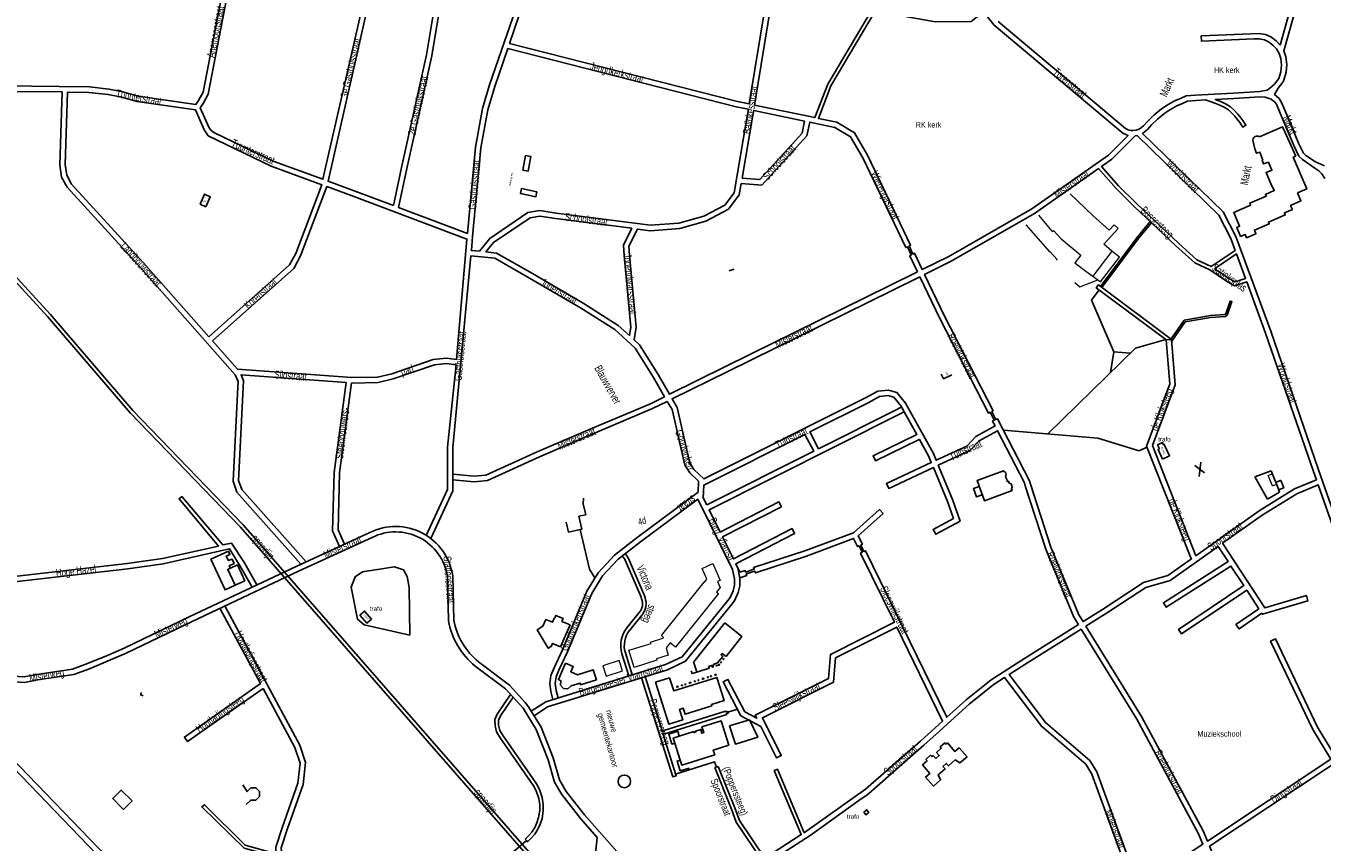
# Model space of a CAD drawing. Extents: x 240000 to 254380, y 435016 to 451025.
# Tile 18 of 35: x 245947 to 246668, y 443035 to 443489. Entities that reach past the tile are written whole.
import ezdxf
from ezdxf.enums import TextEntityAlignment as Align

# ---------------------------------------------------------------- set-up
doc = ezdxf.new("R2010")
doc.units = 0
doc.header["$MEASUREMENT"] = 0
doc.layers.get('0').update_dxf_attribs({"color": 254})
for name, color, linetype in [('AFS-G01MU', 254, 'Continuous'), ('BOU-G00', 254, 'Continuous'), ('BOU-G01BG', 254, 'Continuous'), ('BOU-G01TRF', 254, 'Continuous'), ('BOU-G01WB', 254, 'Continuous'), ('BOU-G03TRF_code 300_betreedbaar', 254, 'Continuous'), ('bou-H01BijG', 254, 'Continuous'), ('BOU-H01IA', 254, 'Continuous'), ('LIJ-H02ASIN', 254, 'Continuous'), ('SEM-G01TRF', 254, 'Continuous'), ('SEM-H01FA', 254, 'Continuous'), ('SEM-H03ST', 250, 'Continuous'), ('SPO-H00', 254, 'Continuous'), ('VER-H01KV', 254, 'Continuous')]:
    doc.layers.add(name, color=color, linetype=linetype)
for name, color, linetype, lineweight in [('G_PLNPND', 254, 'Continuous', 18), ('G_PLNWOZ', 254, 'Continuous', 18), ('SEM-H03HN_Trafo_betreedbaar', 254, 'Continuous', 0), ('Z42', 254, 'Continuous', 25)]:
    doc.layers.add(name, color=color, linetype=linetype, lineweight=lineweight)

msp = doc.modelspace()

# ---------------------------------------------------------------- linework, layer by layer
for p, q in [((246602.3, 443240.61), (246596.98, 443244.82)), ((246599.43, 443238.67), (246600.36, 443246.59))]:
    msp.add_line(p, q)
at = {"layer": 'AFS-G01MU'}
for points in [[(246330.79, 443133.64), (246330.9, 443133.3), (246331.45, 443133.48), (246331.35, 443133.81)], [(246331.99, 443134.01), (246332.09, 443133.68), (246332.56, 443133.83), (246332.77, 443134.09), (246332.5, 443134.3), (246332.37, 443134.13)], [(246333.2, 443135.18), (246333.46, 443134.97), (246333.82, 443135.42), (246333.55, 443135.63)], [(246334.96, 443137.41), (246335.23, 443137.2), (246334.93, 443136.82), (246334.66, 443137.03)], [(246323.95, 443126.53), (246324.05, 443126.2), (246323.19, 443125.93), (246323.09, 443126.26)], [(246326.5, 443126.97), (246326.06, 443126.84), (246325.96, 443127.16), (246326.4, 443127.3)], [(246328.18, 443127.5), (246327.74, 443127.36), (246327.64, 443127.69), (246328.08, 443127.83)], [(246328.55, 443132.93), (246328.66, 443132.59), (246329.21, 443132.77), (246329.11, 443133.1)], [(246330.74, 443128.66), (246330.1, 443128.46), (246330.21, 443128.14), (246330.85, 443128.34)], [(246308.89, 443121.79), (246308.99, 443121.47), (246309.63, 443121.67), (246309.52, 443121.99)], [(246311.96, 443122.76), (246312.06, 443122.43), (246311.62, 443122.3), (246311.52, 443122.62)], [(246313.87, 443123.36), (246313.44, 443123.22), (246313.54, 443122.9), (246313.98, 443123.04)], [(246316.75, 443124.26), (246316.85, 443123.94), (246315.99, 443123.67), (246315.89, 443123.99)], [(246319.18, 443125.03), (246319.28, 443124.7), (246318.86, 443124.57), (246318.76, 443124.9)], [(246320.66, 443125.49), (246320.76, 443125.17), (246321.18, 443125.3), (246321.08, 443125.62)]]:
    msp.add_lwpolyline(points, close=True, dxfattribs=at)
for points in [[(246316.92, 443130.66), (246317.42, 443129.05), (246320.12, 443129.9)], [(246310.34, 443094.23), (246309.49, 443096.99), (246304.5, 443095.45), (246306.23, 443089.87), (246307.82, 443090.36)], [(246315.81, 443076.56), (246310.82, 443075.02), (246309.15, 443080.42), (246310.79, 443080.93)]]:
    msp.add_lwpolyline(points, dxfattribs=at)
at = {"layer": 'BOU-G00'}
msp.add_lwpolyline([(246063.33, 443178.16), (246059.24, 443186.96), (246060.74, 443187.65), (246064.68, 443189.49), (246068.77, 443180.69), (246063.33, 443178.16), (246057.84, 443175.61), (246049.94, 443192.62), (246059.65, 443197.12), (246060.48, 443195.33), (246058.49, 443194.41), (246059.68, 443191.84), (246061.67, 443192.76), (246062.83, 443190.28), (246060.11, 443189.01), (246060.74, 443187.65)], dxfattribs=at)
at = {"layer": 'BOU-G01BG'}
for points in [[(246354.09, 443093.78), (246349.35, 443103.42), (246338.35, 443099.96)], [(246354.09, 443093.78), (246341.53, 443089.83), (246338.35, 443099.96)]]:
    msp.add_lwpolyline(points, dxfattribs=at)
at = {"layer": 'BOU-G01TRF'}
for points in [[(246132.81, 443161.57), (246135.39, 443163.8), (246139.21, 443159.39), (246136.63, 443157.16)], [(246412.88, 443052.11), (246413.98, 443050.6), (246415.64, 443051.83), (246414.54, 443053.34)]]:
    msp.add_lwpolyline(points, close=True, dxfattribs=at)
at = {"layer": 'BOU-G01WB'}
for points in [[(246633.04, 443427.51), (246645.78, 443432.94), (246646.95, 443430.18), (246653.11, 443416.66)], [(246629.21, 443425.64), (246629.76, 443423.16), (246630.44, 443420.73), (246631.3, 443418.3), (246633.22, 443418.98), (246634.79, 443414.56)], [(246653.11, 443416.66), (246651.75, 443416.08), (246655.79, 443406.64)], [(246654.11, 443396.31), (246656.02, 443391.83), (246650.27, 443389.37), (246651.23, 443387.14), (246646.77, 443385.24), (246647.27, 443384.07), (246637.92, 443380.07), (246638.35, 443379.06), (246630.15, 443375.55), (246630.99, 443373.58), (246625.75, 443371.34), (246624.98, 443373.13), (246622.45, 443372.05), (246620.29, 443377.11), (246621.9, 443377.79), (246618.62, 443385.47), (246628.01, 443389.49), (246627.53, 443390.6), (246636.69, 443394.52), (246636.28, 443395.48), (246641.13, 443397.55), (246640.06, 443400.06), (246639.88, 443399.98), (246636.64, 443407.54), (246639.86, 443408.92), (246637.96, 443413.36)], [(246634.79, 443414.56), (246634.5, 443414.46), (246635.23, 443412.4), (246637.96, 443413.36)], [(246655.79, 443406.64), (246659.19, 443398.48), (246654.11, 443396.31)], [(246244.37, 443143.88), (246239.86, 443145.82), (246239.16, 443144.19), (246237.51, 443143.18), (246231.31, 443153.35), (246234.55, 443155.33), (246236.19, 443159.14), (246239.79, 443157.59), (246240.8, 443159.94), (246241.11, 443159.81), (246241.79, 443161.4), (246245.75, 443159.7), (246245.06, 443158.08), (246249.63, 443156.12)], [(246244.37, 443143.88), (246249.63, 443156.12)], [(246318.34, 443135.61), (246335.6, 443157.22)], [(246335.6, 443157.22), (246345.12, 443149.61), (246336.34, 443138.59)], [(246248.37, 443120.6), (246245.9, 443120.81), (246244.32, 443122.69), (246244.57, 443125.12), (246243.14, 443125.74), (246247.1, 443134.92)], [(246247.1, 443134.92), (246251.33, 443133.09), (246250.01, 443130.04), (246253.67, 443128.46), (246262.47, 443131.24), (246264.25, 443125.63)], [(246318.32, 443135.6), (246319.22, 443132.76)], [(246320.12, 443129.9), (246326.97, 443132.06), (246326.67, 443133), (246329.71, 443133.96), (246329.57, 443134.39), (246331.67, 443135.05), (246334.52, 443138.62), (246333.54, 443139.41), (246334.23, 443140.28), (246336.34, 443138.59)], [(246319.22, 443132.76), (246320.12, 443129.9)], [(246264.25, 443125.63), (246255.46, 443122.84), (246255.17, 443123.76), (246250.29, 443122.22), (246248.37, 443120.6)], [(246310.34, 443094.23), (246318.44, 443096.78), (246318.59, 443096.3), (246319.56, 443096.6), (246319.41, 443097.08), (246322.27, 443097.98), (246322.91, 443095.93), (246323.94, 443096.25), (246322.95, 443099.38), (246333.65, 443102.74), (246337.9, 443089.23)], [(246310.34, 443094.23), (246306.94, 443093.16), (246307.82, 443090.36)], [(246307.82, 443090.36), (246310.79, 443080.93)], [(246337.9, 443089.23), (246329.23, 443086.51), (246330.05, 443083.91), (246311.67, 443078.13), (246310.79, 443080.93)]]:
    msp.add_lwpolyline(points, dxfattribs=at)
msp.add_lwpolyline([(246629.21, 443425.64, -0.556743), (246633.04, 443427.51)], format="xyb", dxfattribs=at)
msp.add_lwpolyline([(246304.91, 443126.79), (246297.14, 443124.35), (246304.5, 443100.94), (246312.24, 443103.37), (246310.44, 443109.08), (246312.57, 443109.75), (246313.59, 443106.49), (246328.48, 443111.16), (246328.27, 443111.82), (246335.34, 443114.04), (246331.28, 443126.96), (246307.23, 443119.41)], close=True, dxfattribs=at)
at = {"layer": 'BOU-G03TRF_code 300_betreedbaar'}
for points in [[(246043.85, 443390.06), (246047.02, 443388.55), (246049.52, 443394.16), (246046.37, 443395.59)], [(246579.06, 443248.2), (246582.98, 443250.03), (246580, 443256.44), (246579.66, 443256.28), (246579.09, 443257.51), (246576.29, 443256.21), (246577.3, 443254.04), (246576.52, 443253.67)], [(246132.81, 443161.57), (246135.39, 443163.8), (246139.21, 443159.39), (246136.63, 443157.16)]]:
    msp.add_lwpolyline(points, close=True, dxfattribs=at)
msp.add_lwpolyline([(246461.8, 443295.23), (246457.33, 443292.93), (246455.95, 443295.59)], dxfattribs=at)
at = {"layer": 'bou-H01BijG'}
for points in [[(246224.76, 443417.03), (246227.72, 443416.52), (246226.34, 443408.44), (246223.39, 443408.94)], [(246231.19, 443396.86), (246230.6, 443394.12), (246222, 443395.95), (246222.59, 443398.7)], [(246000, 443054.89), (245995.31, 443059.64), (246000, 443064.27), (246000.07, 443064.34), (246006.1, 443058.24), (246001.34, 443053.54)]]:
    msp.add_lwpolyline(points, close=True, dxfattribs=at)
at = {"layer": 'BOU-H01IA'}
for p, q in [((246340.79, 443353.82), (246338.09, 443352.97)), ((246630.43, 443238.4), (246639.36, 443241.86)), ((246639.36, 443241.86), (246643.67, 443231.22)), ((246630.43, 443238.4), (246637.39, 443226.08)), ((246644.78, 443236.58), (246642, 443235.33)), ((246644.83, 443236.46), (246644.78, 443236.58)), ((246646.46, 443232.35), (246644.83, 443236.46)), ((246644.07, 443229.86), (246637.39, 443226.08)), ((246646.46, 443232.35), (246643.54, 443231.16)), ((246643.54, 443231.16), (246644.07, 443229.86))]:
    msp.add_line(p, q, dxfattribs=at)
for points in [[(246366.66, 443319.13), (246366.66, 443319.13)], [(246478.78, 443228.46), (246475.58, 443227.29), (246473.89, 443231.93), (246477.08, 443233.1)], [(246011.1, 443118.46), (246010.89, 443117.19), (246012.27, 443116.61)], [(246067.65, 443067.18), (246070.05, 443063.46), (246072.12, 443065.57), (246074.9, 443065.56), (246076.9, 443063.56), (246076.88, 443060.73), (246074.87, 443058.75), (246072.04, 443058.76), (246069.59, 443056.31)]]:
    msp.add_lwpolyline(points, dxfattribs=at)
for points in [[(246492.16, 443239.55), (246491.64, 443240.95), (246490.82, 443241.34), (246490.66, 443241.77), (246475.88, 443236.37), (246479.97, 443225.19), (246495.36, 443230.81), (246494.99, 443231.83), (246495.44, 443232.79), (246494.8, 443234.52), (246493.85, 443234.96), (246493.47, 443235.98), (246492.86, 443235.76), (246491.78, 443238.72)], [(246451.51, 443083.61), (246450.68, 443082.88), (246450.03, 443083.64), (246447.43, 443081.36), (246448.09, 443080.61), (246445.5, 443078.33), (246449.65, 443073.6), (246447.28, 443071.52), (246451.7, 443066.48), (246455.64, 443069.94), (246454.34, 443072.79), (246458.1, 443076.09), (246456.92, 443077.44), (246458.8, 443079.09), (246459.98, 443077.74), (246463.74, 443081.03), (246466.4, 443079.37), (246470.35, 443082.83), (246465.93, 443087.87), (246463.56, 443085.79), (246459.41, 443090.53), (246458.58, 443089.81), (246457.92, 443090.56), (246455.33, 443088.28), (246455.99, 443087.53), (246453.39, 443085.26), (246454.91, 443083.53), (246453.03, 443081.88)]]:
    msp.add_lwpolyline(points, close=True, dxfattribs=at)
at = {"layer": 'BOU-H01IA', "linetype": 'Continuous', "lineweight": 0, "flags": 128}
for points in [[(246285.34, 443132.38), (246282.31, 443142.06), (246288.5, 443143.99), (246288.54, 443143.85), (246294.66, 443145.76), (246294.4, 443146.6), (246301.26, 443148.75), (246301.61, 443149.18), (246300.36, 443150.19), (246324.18, 443179.9), (246324.29, 443179.81), (246325.7, 443181.55), (246323.07, 443187.57), (246329, 443190.17), (246333.07, 443180.88), (246331.56, 443180.22), (246333.04, 443176.84), (246331.04, 443174.36), (246332.06, 443173.53), (246308.24, 443143.82), (246305.29, 443146.21), (246302.96, 443143.33), (246304.2, 443139.36), (246297.62, 443137.3), (246297.89, 443136.46)], [(246278.76, 443130.57), (246276.97, 443136.3), (246267.8, 443133.43), (246269.6, 443127.71), (246278.76, 443130.57)]]:
    msp.add_lwpolyline(points, close=True, dxfattribs=at)
at = {"layer": 'BOU-H01IA'}
msp.add_circle((246279.79, 443069.1), 3.51, dxfattribs=at)
at = {"layer": 'G_PLNPND', "linetype": 'Continuous', "flags": 128}
for points in [[(246530.35, 443346.45), (246533, 443344), (246543.06, 443348.02), (246544.54, 443346.89), (246555.03, 443360.64), (246550.77, 443363.87), (246546.46, 443367.8), (246554.33, 443376.54), (246552.16, 443378.52), (246549.42, 443375.49), (246540.2, 443383.8), (246527.73, 443395.7)], [(246503.02, 443378.59), (246516.37, 443363.42), (246516.64, 443363.53), (246520.45, 443359.21), (246519.99, 443358.82)], [(246510.15, 443383.99), (246517.7, 443374.87), (246518.34, 443375.31), (246522.62, 443370.78), (246533.57, 443361.59), (246530.22, 443357.41), (246536.36, 443352.75), (246543.06, 443348.02)], [(246550.77, 443363.87), (246540.2, 443350.04)]]:
    msp.add_lwpolyline(points, dxfattribs=at)
at = {"layer": 'G_PLNWOZ'}
for p, q in [((246637.75, 443239.16), (246640.07, 443240.1)), ((246640.1, 443233.38), (246637.75, 443239.16)), ((246640.1, 443233.38), (246642.42, 443234.32))]:
    msp.add_line(p, q, dxfattribs=at)
at = {"layer": 'LIJ-H02ASIN'}
for p, q in [((246552, 443308), (246539.5, 443336.58)), ((246564, 443310), (246580.8, 443314.8)), ((246515.29, 443262.31), (246564, 443310)), ((246561.03, 443307.1), (246552, 443308)), ((246342.7, 443109.25), (246337.37, 443107.58))]:
    msp.add_line(p, q, dxfattribs=at)
for points in [[(246572.16, 443380.33), (246564.7, 443371.35), (246544.55, 443344.21)], [(246572.89, 443379.65), (246565.48, 443370.73), (246545.35, 443343.61)], [(246543.76, 443342.31), (246539.5, 443336.58)], [(246584.16, 443313.85), (246591.65, 443324.58), (246605.76, 443327.04), (246614.04, 443327.65), (246615.02, 443328.37), (246617.61, 443335.82), (246616.67, 443336.15), (246614.18, 443328.99), (246613.68, 443328.62), (246605.64, 443328.04), (246591.07, 443325.5), (246583.79, 443315.07)], [(246552, 443308), (246550.06, 443296.35)], [(246490.53, 443264.37), (246543, 443260), (246566.07, 443252.94)], [(246566.07, 443252.94), (246570.39, 443255.01)], [(246255.16, 443209.14), (246256.19, 443209.36), (246254.53, 443216.5), (246258.3, 443217.34), (246256.96, 443223.45), (246257.14, 443226.59)], [(246255.16, 443209.14), (246256.19, 443209.36), (246254.53, 443216.5), (246258.3, 443217.34), (246256.96, 443223.45)], [(246263.47, 443182.3), (246260.35, 443187.12), (246255.16, 443209.14), (246248.65, 443207.73), (246247.4, 443213.26)], [(246331.05, 443077.13), (246329.88, 443080.03), (246308.27, 443073.23)]]:
    msp.add_lwpolyline(points, dxfattribs=at)
at = {"layer": 'SPO-H00'}
for points in [[(245865.39, 443429.58), (245959.14, 443327.52)], [(245866.83, 443430.97), (245960.63, 443328.84)], [(245960.63, 443328.84), (246006.47, 443275.28)], [(245959.14, 443327.52), (246004.95, 443273.98)], [(246066.42, 443210.38), (246004.96, 443274.08)], [(246067.89, 443211.74), (246006.39, 443275.47)], [(246244.45, 443006.59), (246066.42, 443210.38)], [(246245.97, 443007.9), (246067.89, 443211.74)]]:
    msp.add_lwpolyline(points, dxfattribs=at)
at = {"layer": 'VER-H01KV'}
for p, q in [((246637.12, 443453.36), (246633.04, 443452.66)), ((246181.5, 443231.33), (246181.5, 443255)), ((246184.5, 443230.67), (246184.5, 443255)), ((246169.69, 443205.9), (246181.5, 443231.33)), ((246172.19, 443204.16), (246184.5, 443230.67)), ((246236.13, 443113.4), (246228.02, 443108.11)), ((246237.04, 443110.54), (246229.59, 443105.57)), ((246331.97, 443077.5), (246330.12, 443076.76))]:
    msp.add_line(p, q, dxfattribs=at)
for points in [[(245965.47, 443455.45), (245982.45, 443455.16), (245993.17, 443454), (246000.21, 443452.57), (246009.54, 443450.06), (246041.59, 443445.43), (246043.08, 443447.56), (246045.55, 443452.23), (246057.68, 443514.9), (246057.46, 443525.97), (246052.7, 443535.97), (246038.42, 443554.55), (246034.36, 443561.61), (246032.3, 443569.48), (246027.05, 443610.6)], [(246619.03, 443570.12), (246619.04, 443569.98), (246628.35, 443563.95), (246661.8, 443549.14), (246665.78, 443545.32), (246666.22, 443542.11), (246660.44, 443506.33), (246652.24, 443506.34), (246644.53, 443478.41)], [(245778.71, 443544.34), (245779.72, 443540.57), (245782.81, 443532.84), (245788.49, 443525.62), (245825.55, 443490.97), (245838.01, 443479.62), (245840.58, 443477.92), (245847.4, 443477.06), (245880.12, 443476.21), (245887.23, 443473.37), (245890.65, 443468.82), (245893.11, 443452.4), (245904.87, 443454.03), (245934.74, 443455.74), (245965.47, 443455.45)], [(246135.61, 443506.72), (246112.22, 443403.83), (246084.57, 443413.98), (246051.57, 443429.89), (246049.93, 443431.21), (246048.8, 443432.87), (246044.01, 443443.65), (246045.65, 443445.99), (246048.41, 443451.22), (246060.69, 443514.64)], [(246670.89, 443502.09), (246665.99, 443503.12), (246665.83, 443502.13), (246662.89, 443502.75), (246659.96, 443503.37), (246654.5, 443503.35), (246646.4, 443475.33), (246647.65, 443471.9), (246648.16, 443467.65), (246647.8, 443463.32), (246646.56, 443458.95), (246645.91, 443457.78), (246643.39, 443454.6), (246641.3, 443450.94), (246643.8, 443448.81), (246645, 443446.98), (246647.24, 443441.88), (246651.26, 443432.16), (246654.72, 443423.94), (246657.38, 443418.43), (246658.72, 443417.12), (246664.15, 443413.6), (246669.18, 443411.29)], [(246487.58, 443491.5), (246558.51, 443432.06), (246559.97, 443431.37), (246561.42, 443430.98), (246562.69, 443430.9), (246564.35, 443431.13), (246565.49, 443431.47), (246566.63, 443432.1), (246568.47, 443433.59), (246570.79, 443436.15), (246574.25, 443439.46), (246578.51, 443443.06), (246581.55, 443445.04), (246585.65, 443447.39), (246589.01, 443448.83), (246592.14, 443450.16), (246597.41, 443450.65), (246618.45, 443451.8), (246633.04, 443452.66)], [(246637.12, 443453.36), (246638.74, 443454.59), (246641.22, 443456.69), (246643.69, 443459.8), (246644.81, 443463.6), (246645.17, 443467.35), (246644.81, 443470.91), (246643.8, 443473.83), (246642.32, 443476.38), (246640.42, 443478.46), (246638.04, 443480.25), (246635.66, 443481.37), (246632.81, 443481.97), (246630.02, 443481.85), (246600.72, 443480.6), (246600.59, 443483.6), (246632.68, 443484.97), (246636.27, 443484.31), (246639.33, 443482.96), (246642.22, 443480.86), (246644.53, 443478.41)], [(245967.23, 443452.42), (245934.82, 443452.74)], [(246099.99, 443189.87), (246064.41, 443229.93), (246062.25, 443235.99), (246064.75, 443284.63), (246065.07, 443291.36), (246063.41, 443295.22), (246010.25, 443355.34), (246008.21, 443357.62), (245970.01, 443399.4), (245966.82, 443405.09), (245965.92, 443411.85), (245967.23, 443452.42)], [(246048.82, 443316.26), (246012.49, 443357.34), (246010.44, 443359.62), (245972.46, 443401.17), (245969.72, 443406.06), (245968.93, 443412), (245970.23, 443452.37), (245982.13, 443452.17), (245992.71, 443451.03), (245999.52, 443449.64), (246008.93, 443447.12), (246041.26, 443442.44), (246046.17, 443431.41), (246048.43, 443428.08), (246083.4, 443411.22), (246111.64, 443400.85), (246097.09, 443362.57), (246093.55, 443356.21), (246048.82, 443316.26)], [(246669.3, 443404.38), (246667.67, 443406.8), (246665.95, 443408.52), (246663.66, 443410.08), (246656.84, 443414.76), (246654.91, 443416.65), (246651.98, 443422.71), (246648.49, 443431), (246644.48, 443440.7), (246642.35, 443445.55), (246641.55, 443446.77), (246639.35, 443448.39), (246636.15, 443449.45), (246633.22, 443449.66), (246618.62, 443448.8), (246608.36, 443448.24), (246611.79, 443446.88), (246614.35, 443445.63), (246616.9, 443444.06), (246618.77, 443442.27), (246620.69, 443440.28), (246621.95, 443438.75), (246623.62, 443436.54), (246625.42, 443433.86), (246623.75, 443432.76), (246621.99, 443435.38), (246620.37, 443437.51), (246619.19, 443438.95), (246617.36, 443440.86), (246615.67, 443442.47), (246613.39, 443443.87), (246610.98, 443445.05), (246608.08, 443446.2), (246602.97, 443447.95), (246597.63, 443447.66), (246592.88, 443447.21), (246590.19, 443446.07), (246587, 443444.7), (246583.12, 443442.48), (246580.3, 443440.64), (246576.25, 443437.22), (246572.94, 443434.06), (246570.7, 443431.58), (246567.94, 443429.36), (246612.71, 443385.73), (246619.75, 443372.08), (246639.17, 443319.4), (246665.84, 443242.41), (246681.03, 443199.13)], [(246564.86, 443428.17), (246610.27, 443383.92), (246617, 443370.87), (246619.43, 443364.29), (246606.12, 443355.31), (246598.11, 443359.07), (246587.83, 443368.34), (246564.66, 443390.14), (246554.63, 443400.16), (246545.11, 443410.97), (246550.85, 443414.99), (246563.9, 443428.04), (246564.86, 443428.17)], [(246184.5, 443239.85), (246196.35, 443238.74), (246202.85, 443239.37), (246231.33, 443252.33), (246263.31, 443265.96), (246294.25, 443279.08), (246302.18, 443283), (246295.97, 443293.73), (246285.87, 443309.93), (246274.59, 443320.26), (246255.33, 443332.48), (246227.13, 443348.91), (246207.87, 443359.95), (246194.51, 443361.26), (246184.5, 443254.72)], [(246581.09, 443314.58), (246580.8, 443314.8), (246542.15, 443343.5), (246543.34, 443345.11), (246584.08, 443314.85)], [(246181.5, 443255), (246186.28, 443300.74), (246180.95, 443301.37), (246174.2, 443300.76), (246151.29, 443292.9), (246142.91, 443290.94), (246128.28, 443290.59), (246128.04, 443290.61), (246121.44, 443240.65), (246120.6, 443208.95), (246124.17, 443200.98)], [(246102.84, 443191.18), (246067.04, 443231.49), (246065.27, 443236.43), (246067.75, 443284.48), (246068.1, 443291.9), (246066.7, 443295.18), (246125.04, 443290.83), (246118.45, 443240.89), (246117.58, 443208.34), (246121.45, 443199.73)], [(246184.5, 443236.84), (246196.36, 443235.73), (246203.64, 443236.43), (246232.54, 443249.58), (246264.49, 443263.2), (246295.5, 443276.35), (246303.69, 443280.4)], [(246303.69, 443280.4), (246306.3, 443275.88), (246313.35, 443244.89), (246316.17, 443240.66), (246321.11, 443235.96), (246320.82, 443229.98), (246286.92, 443204.78), (246274.27, 443194.96), (246265.21, 443185.15), (246258.97, 443174.96), (246245.38, 443142.31), (246240.7, 443132.23), (246238.96, 443128), (246238.37, 443123.52), (246238.89, 443119.08), (246240.09, 443114.63)], [(246435.35, 443274.66), (246433.9, 443277.28)], [(245925.82, 443181.43), (246003.37, 443190.35), (246022.99, 443193.01), (246054.08, 443199.95), (246032.22, 443226.25), (246033.79, 443227.46), (246056.52, 443200.56), (246061.41, 443201.56), (246068.53, 443190.58), (246075.51, 443178.35)], [(246672.61, 443081.44), (246604.02, 443035.98), (246601.62, 443041.71), (246567.26, 443105.27), (246536.41, 443155.4), (246547.33, 443162.25), (246569.8, 443176.94), (246583.3, 443180.8), (246609.99, 443199.74), (246615.45, 443191.38), (246579.5, 443168.45), (246581.12, 443165.92), (246617.09, 443188.86), (246624.18, 443177.98), (246588, 443153.62), (246589.67, 443151.13), (246625.82, 443175.47), (246632.56, 443165.11), (246619.88, 443156.4), (246621.58, 443153.92), (246634.2, 443162.6), (246634.55, 443162.07), (246659.89, 443169.51), (246659.05, 443172.39), (246635.84, 443165.58), (246612.44, 443201.48), (246634.43, 443217.09), (246653.77, 443229.07), (246665.63, 443233.96), (246691.66, 443159.79)], [(246340, 443186.95), (246320.64, 443226.1), (246288.73, 443202.39), (246276.3, 443192.75), (246267.61, 443183.33), (246261.66, 443173.59), (246248.13, 443141.1), (246243.45, 443131.03), (246241.88, 443127.22), (246241.39, 443123.49), (246241.84, 443119.65), (246242.96, 443115.52)], [(246344.02, 443182.34), (246347.88, 443183.6), (246347.56, 443184.55), (246352.31, 443186.09), (246352.64, 443185.15), (246381.06, 443194.38), (246407.23, 443204.16), (246409.42, 443199.66), (246410.32, 443200.1), (246412.07, 443196.51), (246411.17, 443196.07), (246429.94, 443157.57), (246394.4, 443139.68), (246393.23, 443126.3), (246352.59, 443105.87), (246353.38, 443104.26), (246346.83, 443107.83), (246337.37, 443125.84), (246334.71, 443124.45), (246344.6, 443105.63), (246355.7, 443099.58), (246364.33, 443082.15), (246367.02, 443083.48), (246356.6, 443104.53), (246396.07, 443124.37), (246397.24, 443137.76), (246431.26, 443154.88), (246456.71, 443102.67), (246444.38, 443091.49), (246413.91, 443064.78), (246381.34, 443041.6), (246379.82, 443040.62), (246364.99, 443075.89), (246363.15, 443075.11), (246378.12, 443039.52), (246357.9, 443026.49), (246343.84, 443047.44), (246341.23, 443054.4), (246331.97, 443077.5)], [(246098, 443186), (246098, 443186)], [(246337.3, 443169.66), (246338.56, 443171.35), (246340.29, 443175.08), (246340.99, 443178.26), (246341.08, 443181.75), (246340, 443186.95)], [(246339.7, 443167.86), (246341.15, 443169.8), (246343.15, 443174.12), (246343.99, 443177.89), (246344.09, 443182.02), (246342.86, 443187.93)], [(246236.13, 443113.4), (246302.67, 443134.05), (246311.97, 443138.32), (246337.34, 443169.7)], [(246078.91, 443120.82), (246036.95, 443091.28), (246035.22, 443093.74), (246077.48, 443123.48), (246055.11, 443165.05)], [(246078.91, 443120.82), (246096.58, 443087.99), (246099.51, 443079.35), (246098.26, 443068.14), (246089.55, 443043.34), (246085.95, 443032.57), (246086.22, 443028.78), (246068.92, 443033.68), (246046.27, 443056.1), (246044.79, 443054.96), (246068.46, 443032.08), (246089.45, 443026.2), (246088.99, 443032.2), (246092.38, 443042.37), (246101.21, 443067.47), (246102.56, 443079.68), (246099.34, 443089.19), (246057.85, 443166.28)], [(246237.04, 443110.54), (246303.74, 443131.24), (246313.86, 443135.89), (246339.67, 443167.82)], [(246675.11, 443083.1), (246665.15, 443099.35), (246641.79, 443148.45), (246639.09, 443147.16), (246662.51, 443097.92), (246672.55, 443081.53)], [(246291.3, 443127.39), (246300.92, 443096.68), (246301.87, 443096.98), (246301.72, 443097.46), (246336.11, 443108.23), (246336.26, 443107.76), (246337.22, 443108.06), (246337.52, 443107.1), (246336.56, 443106.8), (246336.71, 443106.33), (246302.32, 443095.55), (246302.17, 443096.03), (246301.22, 443095.73), (246308.56, 443072.28), (246306.66, 443071.68), (246289.39, 443126.79)], [(246563.07, 443009.26), (246539.74, 443073.11), (246536.33, 443078.78), (246511.73, 443099.8), (246491.19, 443126.86), (246485.49, 443123.2), (246471.73, 443112.24), (246457.03, 443098.91), (246454.8, 443096.89), (246446.38, 443089.25), (246415.77, 443062.42), (246414, 443061.16), (246411.56, 443059.42), (246383.03, 443039.11), (246309.49, 442991.75)], [(246213.74, 443120.53), (246223.48, 443109.75), (246230.77, 443097.96), (246237.41, 443081.2), (246240.97, 443068.72), (246245, 443061.76), (246255.35, 443048.57), (246264.77, 443037.9), (246263.45, 443025.52)], [(246224.66, 443112.92), (246215.85, 443122.68)], [(246216.52, 443117.45), (246209.15, 443106.46), (246207.87, 443103.5), (246207.88, 443100.05), (246208.8, 443096.61), (246210.73, 443093.4), (246227.2, 443069.62), (246229.3, 443066.71), (246230.81, 443063.87), (246232.2, 443059.69), (246232.73, 443056.15), (246232.73, 443052.92), (246232.13, 443049.05), (246231.18, 443046.08), (246229.97, 443043.5), (246228.34, 443040.96), (246226.59, 443038.83), (246224.69, 443036.99), (246225.35, 443036.23), (246226, 443035.48), (246226.02, 443035.5), (246228.06, 443037.48), (246229.96, 443039.78), (246231.73, 443042.53), (246233.05, 443045.35), (246234.08, 443048.59), (246234.73, 443052.77), (246234.73, 443056.3), (246234.16, 443060.16), (246232.65, 443064.66), (246231, 443067.77), (246228.83, 443070.77), (246212.41, 443094.48), (246210.65, 443097.4), (246209.87, 443100.31), (246209.87, 443103.09), (246210.92, 443105.5), (246217.9, 443115.92)], [(246224.66, 443112.92), (246226.52, 443110.55)], [(246330.12, 443076.76), (246339.36, 443053.68), (246342.05, 443046.52), (246356.21, 443025.41), (246307.48, 442994.03), (246257.65, 443050.49), (246247.5, 443063.44), (246243.75, 443069.91), (246240.25, 443082.16), (246233.46, 443099.32), (246226.52, 443110.55)], [(245921.36, 443095.99), (245990.7, 443024.12), (245920.52, 442960.15)], [(246225.35, 443036.23), (246199.6, 443014)]]:
    msp.add_lwpolyline(points, dxfattribs=at)
for points in [[(246151.37, 443389.24), (246129.5, 443397.48), (246115.06, 443402.79), (246138.54, 443506.05), (246140.01, 443513.03), (246142.6, 443528.69), (246144.84, 443546.27), (246153.43, 443609.73), (246187.43, 443604.95), (246180.41, 443553.6), (246175.46, 443509.88), (246174.78, 443504.45), (246173.37, 443494.22), (246169.84, 443473.09), (246155.89, 443410.46)], [(246221.15, 443503.67), (246223.19, 443510.45), (246227.59, 443531.38), (246231.82, 443576), (246233.79, 443598.59), (246230.76, 443598.85), (246190.4, 443604.53), (246183.39, 443553.22), (246178.44, 443509.53), (246177.75, 443504.04), (246176.33, 443493.77), (246172.79, 443472.51), (246158.82, 443409.82), (246154.21, 443388.17), (246192.58, 443373.72), (246197.04, 443421.77), (246200.96, 443443.12), (246204.88, 443456.3)], [(246235.53, 443584.02), (246234.8, 443575.72), (246230.56, 443530.93), (246226.1, 443509.7), (246223.99, 443502.7), (246215.98, 443479.39), (246342.72, 443447.07), (246349.24, 443445.71), (246358.46, 443502.02), (246359.76, 443509.46), (246363.78, 443529.41), (246366.13, 443547.22), (246367.14, 443565.37), (246367.7, 443570.18)], [(246352.18, 443445.1), (246385.67, 443438.12), (246392.86, 443456.64), (246417.16, 443497.63), (246362.41, 443507.18), (246361.42, 443501.53)], [(246558.93, 443428.55), (246556.88, 443429.51), (246485.38, 443489.44), (246479.49, 443497.01), (246472.61, 443491.58), (246452.83, 443491.42), (246419.27, 443497.27), (246394.66, 443455.77), (246387.66, 443437.7), (246397.93, 443435.56), (246407.79, 443429.69), (246415.08, 443417.25), (246438.98, 443367.23), (246438.08, 443366.79), (246440.24, 443362.28), (246441.13, 443362.72), (246445.45, 443353.7), (246460.18, 443360.96), (246506.38, 443387.44), (246548.91, 443417.3), (246559.9, 443428.28)], [(246199.24, 443363.81), (246194.76, 443364.25), (246195.43, 443371.97), (246200.02, 443421.36), (246203.88, 443442.42), (246207.74, 443455.38), (246215.01, 443476.55), (246342.04, 443444.15), (246348.76, 443442.75), (246348.12, 443438.85), (246340.84, 443396.35), (246335.67, 443389.54), (246323.92, 443383.43), (246310.06, 443379.44), (246294.32, 443378.27), (246241.93, 443385.08), (246232.77, 443386.48), (246226.19, 443385.31), (246205.05, 443370.99)], [(246345.27, 443404.45), (246351.08, 443438.35), (246351.7, 443442.13), (246379.96, 443436.24), (246378.58, 443429.45), (246355.04, 443403.7)], [(246442.76, 443352.37), (246438.44, 443361.39), (246439.34, 443361.84), (246437.18, 443366.35), (246436.29, 443365.91), (246412.42, 443415.84), (246405.59, 443427.51), (246396.82, 443432.73), (246382.9, 443435.63), (246381.35, 443428.04), (246356.27, 443400.6), (246344.76, 443401.48), (246343.67, 443395.12), (246337.65, 443387.19), (246325.04, 443380.63), (246310.6, 443376.47), (246294.24, 443375.25), (246287.09, 443376.18), (246282.37, 443366.61), (246282.62, 443361.68), (246286.41, 443321.55), (246285.21, 443314.6), (246288.2, 443311.87), (246298.54, 443295.27), (246304.88, 443284.33), (246335.99, 443299.71), (246427.38, 443344.79)], [(246584.08, 443314.85), (246581.09, 443314.58), (246583, 443290), (246570.2, 443255.49), (246594.82, 443193.42), (246595.08, 443192.83), (246581.99, 443183.54), (246568.54, 443179.7), (246545.71, 443164.77), (246534.84, 443157.96), (246532.48, 443161.79), (246516.91, 443199.33), (246505.6, 443234.3), (246505.05, 443236.2), (246487.24, 443270.75), (246486.34, 443270.3), (246484.05, 443274.75), (246484.94, 443275.2), (246457.83, 443327.78), (246446.74, 443350.99), (246461.59, 443358.31), (246507.87, 443384.84), (246543.46, 443409.81), (246553.17, 443398.79), (246563.26, 443388.7), (246586.48, 443366.87), (246597, 443357.38), (246605.41, 443353.43), (246614.6, 443347.14), (246619.11, 443344.7), (246625.86, 443346.83), (246636.34, 443318.39), (246663.01, 443241.42), (246664.63, 443236.8), (246652.4, 443231.74), (246632.77, 443219.59), (246597.58, 443194.61), (246573.51, 443255.78), (246586.04, 443289.58)], [(246050.81, 443314.01), (246064.66, 443298.34), (246128.36, 443293.59), (246142.53, 443293.93), (246150.46, 443295.79), (246173.57, 443303.71), (246180.99, 443304.39), (246186.53, 443303.73), (246192.3, 443370.62), (246128.45, 443394.67), (246114.46, 443399.81), (246099.81, 443361.3), (246095.93, 443354.31)], [(246283.94, 443376.59), (246241.51, 443382.11), (246232.81, 443383.44), (246227.35, 443382.47), (246207.1, 443368.75), (246202.82, 443363.46), (246208.8, 443362.87), (246228.64, 443351.51), (246256.88, 443335.04), (246276.42, 443322.66), (246282.58, 443317.01), (246283.39, 443321.67), (246279.63, 443361.47), (246279.34, 443367.23)], [(246607.94, 443354.13), (246620.14, 443362.35), (246625.17, 443348.71), (246619.32, 443346.86), (246615.64, 443348.85)], [(246444.05, 443349.66), (246455.15, 443326.44), (246482.26, 443273.85), (246483.16, 443274.3), (246485.45, 443269.85), (246484.56, 443269.41), (246485.93, 443266.74), (246475.25, 443260.92), (246470.15, 443255.58), (246453.17, 443247.63), (246451.61, 443251.36), (246436.13, 443279.44), (246431.38, 443285.32), (246426.62, 443286.67), (246420.74, 443286.09), (246413.91, 443282.29), (246324.08, 443237.28), (246318.48, 443242.6), (246316.16, 443246.09), (246309.13, 443276.99), (246306.38, 443281.73), (246337.32, 443297.02), (246428.7, 443342.1)], [(246433.9, 443277.28), (246433.64, 443277.76), (246429.64, 443282.69), (246426.35, 443283.63), (246421.65, 443283.16), (246415.31, 443279.64), (246382.89, 443263.39), (246387.75, 443254.02), (246431.76, 443276.12)], [(246435.35, 443274.66), (246433.1, 443273.44), (246326.93, 443220.14), (246333.06, 443207.75), (246365.74, 443224.46), (246367.11, 443221.78), (246334.39, 443205.06), (246340.46, 443192.78), (246373.02, 443209.66), (246374.41, 443207), (246341.79, 443190.09), (246344.05, 443185.51), (246346.91, 443186.44), (246347.23, 443185.49), (246351.99, 443187.04), (246351.66, 443187.98), (246380.07, 443197.22), (246407.27, 443207.38), (246421.65, 443220.23), (246423.65, 443217.99), (246409.84, 443205.65), (246412.12, 443200.98), (246411.22, 443200.54), (246412.97, 443196.95), (246413.87, 443197.38), (246459.02, 443104.77), (246469.78, 443114.53), (246483.74, 443125.64), (246502.83, 443137.89), (246532.3, 443156.36), (246529.8, 443160.42), (246514.09, 443198.29), (246502.73, 443233.43), (246502.25, 443235.08), (246487.31, 443264.07), (246477.1, 443258.51), (246471.93, 443253.1), (246454.32, 443244.86), (246462.28, 443225.76), (246466.44, 443213.88), (246452.92, 443206.55), (246451.49, 443209.19), (246462.77, 443215.3), (246459.48, 443224.69), (246451.6, 443243.58), (246426.82, 443231.97), (246425.55, 443234.69), (246450.45, 443246.35), (246448.91, 443250.05), (246443.82, 443259.28), (246443.69, 443259.22), (246419.45, 443247.36), (246418.13, 443250.05), (246442.37, 443261.91)], [(246325.6, 443222.83), (246323.67, 443226.73), (246324.01, 443233.89), (246380.21, 443262.05), (246385.07, 443252.68)], [(246160.46, 443150.46), (246160.23, 443176.89), (246159.12, 443183), (246156.98, 443186.75), (246152.01, 443188.37), (246134.17, 443185.61), (246130.15, 443182.87), (246127.91, 443177.1), (246131.35, 443159.31), (246135.14, 443156.16)], [(246533.87, 443153.81), (246504.43, 443135.35), (246493.72, 443128.48), (246513.92, 443101.87), (246538.65, 443080.74), (246542.45, 443074.41), (246565.89, 443010.29), (246569.32, 443012.98), (246601.48, 443034.29), (246598.91, 443040.41), (246564.66, 443103.77)], [(246618.55, 442947.51), (246621.35, 442980.86), (246614.62, 443004.72), (246610.58, 443020.38), (246605.21, 443033.16), (246702.4, 443097.59), (246723.58, 443109.46), (246742.66, 443078.4), (246755.24, 443054.08), (246775.26, 443006.67), (246776.74, 443002.95), (246748.67, 442987.89), (246739.18, 442984.22), (246711.94, 442974.43), (246681.64, 442961.28)]]:
    msp.add_lwpolyline(points, close=True, dxfattribs=at)
for points in [[(246038.21, 443160.73), (246097.37, 443188.67), (246138.31, 443207.48, -0.509507), (246184.37, 443183.4), (246184.99, 443158.75, 0.177839), (246198.69, 443135.63), (246215.85, 443122.68)], [(246039.49, 443158.01), (246098.64, 443185.95), (246139.61, 443204.77, -0.508059), (246181.38, 443183.14), (246182, 443158.44, 0.179676), (246196.84, 443133.27), (246213.74, 443120.53)], [(246038.21, 443160.73), (246001.6, 443143.1), (245992.84, 443139.36), (245981.35, 443134.58), (245972.94, 443131.55), (245953.07, 443128.52), (245946.05, 443127.2), (245927.12, 443128.41, 0.513409), (245909.57, 443139.93), (245902.13, 443153.95), (245893.86, 443166.32), (245890.03, 443170.59), (245911.22, 443190.78), (245921.88, 443180.98), (245906.21, 443179.18), (245906.55, 443176.2), (246003.77, 443187.38), (246023.46, 443190.05), (246060.28, 443198.45), (246066.16, 443188.69), (246072.79, 443177.06)], [(246282.32, 443127.74), (246278.46, 443140.07, -0.250806), (246281.2, 443154.44), (246288.09, 443162.97, 0.050063), (246289.13, 443164.56, 0.157053), (246289.9, 443168.69, 0.052612), (246288.72, 443172.45), (246280.2, 443192.2, 0.06072), (246279.71, 443193.04), (246278.58, 443194.51)], [(246284.23, 443128.33), (246280.37, 443140.67, -0.250806), (246282.76, 443153.19), (246289.65, 443161.71, 0.049742), (246290.9, 443163.62, 0.158699), (246291.87, 443169.01, 0.053417), (246290.56, 443173.24), (246282.03, 443192.99, 0.06072), (246281.3, 443194.25), (246280.16, 443195.74)], [(246039.46, 443158), (246002.78, 443140.34), (245994.12, 443136.64), (245982.37, 443131.76), (245973.68, 443128.63), (245953.58, 443125.57), (245946.24, 443124.18), (245926.89, 443125.42, -0.296367), (245917.12, 443115.29), (245917.44, 443112.08), (245919.96, 443102.27), (245923.6, 443098), (246007.15, 443011.54), (246332.47, 442682.83), (246343.3, 442674.82), (246394.37, 442644.41), (246418.38, 442629.62), (246435.48, 442612.06), (246464.13, 442644.4), (246392.15, 442705.83), (246322.76, 442763.63), (246270.02, 442823.83), (246212.57, 442887.4), (246187.2, 442904.17)]]:
    msp.add_lwpolyline(points, format="xyb", dxfattribs=at)

# ---------------------------------------------------------------- texts
at = {"layer": 'SEM-G01TRF'}
for p in [(246576.64, 443258.09), (246138.25, 443163.91), (246403.52, 443048.36)]:
    msp.add_text('trafo', height=2.5, dxfattribs=at).set_placement(p)
at = {"layer": 'SEM-H01FA', "width": 0.75}
for s, p in [('HK kerk', (246607.6, 443464.57)), ('RK kerk', (246441.82, 443434.18)), ('Muziekschool', (246598.44, 443095.59))]:
    msp.add_text(s, height=3.2, dxfattribs=at).set_placement(p, align=Align.MIDDLE_LEFT)
at = {"layer": 'SEM-H01FA'}
msp.add_text('"De Plantage"', height=1, rotation=260.24728, dxfattribs=at).set_placement((246217.11, 443407.82))
at = {"layer": 'SEM-H01FA', "width": 0.75}
for s, p in [('gemeentekantoor', (246266.42, 443107.05)), ('nieuwe', (246270.97, 443108.8))]:
    msp.add_text(s, height=3.2, rotation=285.7361, dxfattribs=at).set_placement(p, align=Align.MIDDLE_LEFT)
at = {"layer": 'SEM-H03HN_Trafo_betreedbaar', "width": 0.631579}
for s, rotation, p in [('6 N01', 354.50534, (246046.42, 443391.56)), ('35 N01', 117.33965, (246459.41, 443295.27))]:
    msp.add_text(s, height=1, rotation=rotation, dxfattribs=at).set_placement(p, align=Align.MIDDLE)
at = {"layer": 'SEM-H03HN_Trafo_betreedbaar'}
for s, rotation, p in [('26 N01', 290.95074, (246578.15, 443254.85)), ('2 N01', 131.77529, (246137.88, 443159.47))]:
    msp.add_text(s, height=1, rotation=rotation, dxfattribs=at).set_placement(p)
at = {"layer": 'SEM-H03ST', "width": 0.727273}
for s, height, rotation, p in [('Anemoonstraat', 4.4, 79.44374, (246052.44, 443485.81)), ('3e Gasthuisstraat', 4.4, 77.1903, (246127.57, 443465.8)), ('Jeugdkerkstraat', 4.4, 345.69189, (246275.52, 443462.7)), ('Torenstraat', 4.4, 319.89673, (246527.54, 443457.41)), ('2e Gasthuisstraat', 4.4, 77.44068, (246164.97, 443444.81)), ('Markt', 4.4, 66.16126, (246581.4, 443455.08)), ('Tuunterstraat', 4.4, 349.71513, (246009.87, 443449.37)), ('Balinkesstraat', 4.4, 80.70642, (246349.87, 443442.39)), ('Markt', 4.4, 293.27621, (246650.17, 443434.2)), ('Tuunterstraat', 4.4, 335.82971, (246073.36, 443419.18)), ('Schoolstraat', 4.4, 47.59563, (246365.81, 443413.31)), ('Gasthuisstraat', 4.4, 84.69261, (246196.37, 443400.78)), ('Wooldstraat', 4.4, 315.74142, (246590.37, 443405.67)), ('Wierengastraat', 4.4, 295.54308, (246424.44, 443394.8)), ('Misterstraat', 4.4, 35.06679, (246528.28, 443401.27)), ('Markt', 4.4, 78.69007, (246625.26, 443406.01)), ('Schoolstraat', 4.4, 352.59372, (246258.6, 443381.67)), ('Bossesteeg', 4.4, 316.56732, (246575.61, 443379.45)), ('Landbouwstraat', 4.4, 311.92848, (246011.1, 443356.57)), ('Jonendwarsstraat', 4.4, 275.32647, (246283.18, 443345.69)), ('Satinksplas', 4.4, 324.64692, (246615.99, 443348.74)), ('Korenstraat', 4.4, 41.76657, (246077.56, 443340.33)), ('Jonenstraat', 4.4, 329.51961, (246243.38, 443341.42)), ('Misterstraat', 4.4, 26.25975, (246373.91, 443316.65)), ('Gasthuisstraat', 4.4, 84.6, (246188.28, 443305.53)), ('Roelvinkstraat', 4.4, 297.16236, (246467.51, 443305.86)), ('pad', 4.4, 18.92763, (246159.15, 443297.15)), ('Blauwverver', 4.4, 299.35889, (246270.73, 443289.72)), ('Wooldstraat', 4.4, 288.86797, (246648.57, 443290.58)), ('Silostraat', 4.4, 355.73634, (246094.23, 443294.82)), ('de Kloksteeg', 4.4, 69.68977, (246578.95, 443275.78)), ('Steenhouwers-', 4.4, 82.56798, (246122.93, 443262.67)), ('Misterstraat', 4.4, 23.07636, (246253.12, 443259.78)), ('Goudvinken', 4.4, 288, (246313.63, 443253.56)), ('Tuinstraat', 4.4, 26.61543, (246372.71, 443260.17)), ('Tuinstraat', 4.4, 25.10523, (246469.46, 443253.42)), ('straat', 4.4, 216.36442, (246314.49, 443223.57)), ('de Kloksteeg', 4.4, 291.65403, (246588.21, 443214.51)), ('Burg. Vlamstr.', 4.4, 295.60469, (246333.92, 443202.89)), ('Spoorstraat', 4.4, 35.36613, (246614.08, 443204.93)), ('spoorlijn', 4.4, 310.28339, (246078.53, 443198.93)), ('Misterstraat', 4.4, 24.597, (246123.04, 443199.45)), ('Roelvinkstraat', 4.4, 292.36851, (246521.7, 443184.09)), ('Stationsstraat', 4.4, 274.4991, (246182.49, 443181.32)), ('Hoge Hazel', 4.4, 6.55983, (245974.94, 443185.62)), ('Victoria', 4.4, 293.74037, (246291.36, 443182.5)), ('Sleeswijkstraat', 4.4, 295.99245, (246429.56, 443164.23)), ('Goudvinkenstraat', 4.4, 67.02651, (246252.44, 443157.52)), ('steeg', 4.4, 248.62498, (246292.98, 443162.42)), ('Misterweg', 4.4, 25.71858, (246027.92, 443154.24)), ('Houtladingstraat', 4.4, 298.33164, (246071.98, 443138.4)), ('Burgemeester Vlamstraat', 4.4, 16.76295, (246278.07, 443125.05)), ('Misterweg', 4.4, 10.35794, (245958.69, 443127.68)), ('Sleeswijkstraat', 4.4, 26.68734, (246375.65, 443115.84)), ('Houtladingsteeg', 4.4, 35.1369, (246055.2, 443106.31)), ('Popperssteeg', 4.4, 287.86338, (246298.81, 443101.97)), ('Spoorstraat', 4.4, 40.95425, (246433.68, 443080.58)), ('Roelvinkstraat', 4.4, 298.40211, (246582.81, 443074.29)), ('(Popperssteeg)', 3.96, 291.83589, (246341.06, 443063.62)), ('Spoorstraat', 3.96, 291.83589, (246332.95, 443060.16)), ('Dingstraat', 4.4, 33.53895, (246648.09, 443063.6)), ('spoorlijn', 4.4, 309.66299, (246202.3, 443057.65)), ('Molenstraat', 4.4, 290.07603, (246552.68, 443042.69))]:
    msp.add_text(s, height=height, rotation=rotation, dxfattribs=at).set_placement(p, align=Align.MIDDLE)
at = {"layer": 'Z42', "width": 0.631579}
msp.add_text('4d', height=3.8, rotation=14.18579, dxfattribs=at).set_placement((246289.63, 443213.98), align=Align.MIDDLE)

doc.saveas('drawing.dxf')
